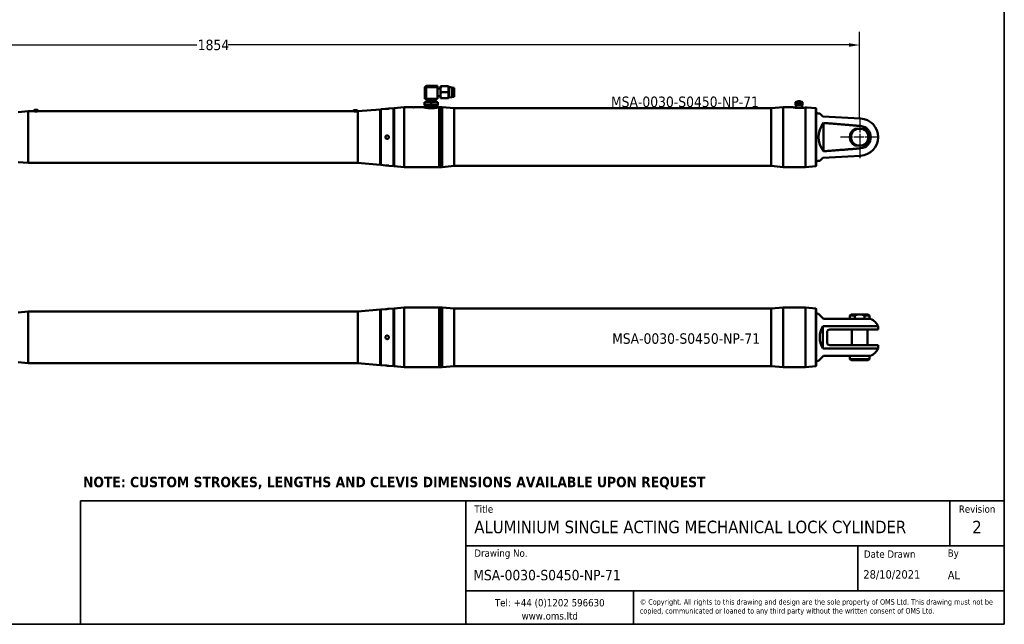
# Model space of a CAD drawing. Header units: millimetres. Extents: x 30 to 2490, y 30 to 1752.
# Tile 3 of 4: x 1080 to 2490, y 30 to 896. Entities that reach past the tile are written whole.
import ezdxf

# ---------------------------------------------------------------- set-up
doc = ezdxf.new("R2010")
doc.units = ezdxf.units.MM
doc.header["$LTSCALE"] = 6
doc.linetypes.add('CHAIN', pattern=[0.3543, 0.2362, -0.0295, 0.0591, -0.0295])
for name, color, linetype, lineweight in [('Border (ISO)', 7, 'Continuous', 70), ('Center Mark (ISO)', 7, 'Continuous', 25), ('Dimension (ISO)', 7, 'Continuous', 25), ('Symbol (ISO)', 7, 'Continuous', 25), ('Title (ISO)', 7, 'Continuous', 35), ('Visible (ISO)', 7, 'Continuous', 50), ('Visible Narrow (ISO)', 7, 'Continuous', 35)]:
    doc.layers.add(name, color=color, linetype=linetype, lineweight=lineweight)
doc.styles.add('Note Text (ISO)', font='tahoma.ttf')
doc.styles.add('Text Style41', font='tahoma.ttf')
doc.styles.add('Text Style42', font='tahoma.ttf')
doc.styles.add('Text Style56', font='tahoma.ttf')
doc.dimstyles.new('Default (ISO)', dxfattribs={"dimscale": 6, "dimtxt": 2.5, "dimasz": 2.5, "dimexe": 3.175, "dimexo": 0, "dimgap": 0.25, "dimtad": 0, "dimtih": 1, "dimtoh": 1, "dimrnd": 1e-08, "dimzin": 0, "dimdsep": 46, "dimtxsty": 'Note Text (ISO)', "dimcen": 0.09, "dimdle": 10, "dimclrd": 256, "dimclre": 256, "dimclrt": 256, "dimazin": 0, "dimtfac": 1, "dimtdec": 3, "dimtofl": 0, "dimtmove": 0, "dimatfit": 3, "dimfxl": 1, "dimtolj": 1, "dimtzin": 0, "dimlwd": -1, "dimlwe": -1, "dimarcsym": 0})

# ---------------------------------------------------------------- blocks, each defined once
blk = doc.blocks.new('*D31')
at = {"layer": 'Defpoints', "color": 0, "transparency": 16777216}
for p in [(2282.8, 860), (429, 755.4), (2282.8, 755.4)]:
    blk.add_point(p, dxfattribs=at)
at = {"layer": 'Dimension (ISO)', "transparency": 16777216}
for p, q in [((429, 755.4), (429, 879)), ((2282.8, 755.4), (2282.8, 879)), ((444, 860), (1333.3, 860)), ((2267.8, 860), (1378.6, 860))]:
    blk.add_line(p, q, dxfattribs=at)
for points in [[(444, 862.5), (444, 857.5), (429, 860)], [(2267.8, 862.5), (2267.8, 857.5), (2282.8, 860)]]:
    blk.add_solid(points, dxfattribs=at)
at = {"layer": 'Dimension (ISO)', "transparency": 16777216, "insert": (1334.8, 860), "char_height": 15, "attachment_point": 4, "style": 'Note Text (ISO)'}
blk.add_mtext('\\A1;1854', dxfattribs=at)
blk = doc.blocks.new('Borders OMS Border')
at = {"layer": 'Border (ISO)', "linetype": 'Continuous', "lineweight": 35}
for p, q in [((415, 292), (415, 5)), ((415, 5), (5, 5))]:
    blk.add_line(p, q, dxfattribs=at)
blk = doc.blocks.new('Title Blocks OMS - SALES')
at = {"layer": 'Title (ISO)'}
for p, q in [((291.5, 29.5), (199.5, 29.5)), ((199.5, 29.5), (199.5, 0)), ((420, 29.5), (291.5, 29.5)), ((291.5, 29.5), (291.5, 0)), ((291.5, 0), (291.5, 29.5)), ((407, 29.5), (407, 18.75)), ((420, 0), (420, 29.5)), ((420, 29.5), (420, 8)), ((291.5, 18.75), (420, 18.75)), ((385, 18.75), (385, 8)), ((291.5, 8), (420, 8)), ((331.5, 8), (331.5, 0)), ((420, 8), (420, 0)), ((199.5, 0), (291.5, 0)), ((268.58, 0), (420, 0)), ((268.58, 0), (420, 0))]:
    blk.add_line(p, q, dxfattribs=at)
at = {"layer": 'Title (ISO)', "char_height": 1.75, "style": 'Note Text (ISO)'}
for s, insert, width, attachment_point in [('\\fTahoma|b0|i0;\\H1.7500;Title', (293.5, 27.5), 7.6422, 4), ('\\fTahoma|b0|i0;\\H1.7500;Revision', (413.5, 27.5), 16.0841, 5), ('\\fTahoma|b0|i0;\\H1.7500;Drawing No.', (293.5, 16.75), 15.9821, 4), ('\\fTahoma|b0|i0;\\H1.7500;Date Drawn', (386.5, 16.75), 25.0854, 4), ('\\fTahoma|b0|i0;\\H1.7500;By', (406.5, 16.75), 10.5805, 4), ('\\fTahoma|b0|i0;\\H1.7500;www.oms.ltd', (311.5, 2), 41.4635, 5)]:
    blk.add_mtext(s, dxfattribs=dict(at, insert=insert, width=width, attachment_point=attachment_point))
at = {"layer": 'Title (ISO)', "insert": (311.5, 5), "char_height": 1.75, "attachment_point": 5, "style": 'Note Text (ISO)'}
blk.add_mtext('\\fTahoma|b0|i0;\\H1.7500;Tel: +44 (0)1202 596630', dxfattribs=at)
at = {"layer": 'Title (ISO)', "insert": (333, 4.1), "char_height": 1.3, "width": 85.8419, "attachment_point": 4, "line_spacing_factor": 0.987884, "style": 'Note Text (ISO)'}
blk.add_mtext('\\fTahoma|b0|i0;\\H1.3000;© Copyright. All rights to this drawing and design are the sole property of OMS Ltd. This drawing must not be copied, communicated or loaned to any third party without the written consent of OMS Ltd.', dxfattribs=at)
at = {"layer": 'Title (ISO)'}
for tag, p, height, style in [('TITLE_001', (293.5, 21.75), 3, 'Text Style42'), ('REVISION_NUMBER_001', (412.35, 21.72), 3, 'Text Style42'), ('PART_NUMBER_001', (293.25, 10.51), 2.49, 'Text Style56'), ('CREATION_DATE_001', (386.35, 10.92), 2, 'Text Style41'), ('DESIGNER_001', (406.5, 10.75), 2, 'Text Style41')]:
    blk.add_attdef(tag, p, '', height=height, dxfattribs=dict(at, style=style))

msp = doc.modelspace()

# ---------------------------------------------------------------- linework, layer by layer
at = {"layer": 'Center Mark (ISO)', "linetype": 'CHAIN', "ltscale": 10.629293}
msp.add_line((2282.848, 755.383), (2282.848, 697.99), dxfattribs=at)
at = {"layer": 'Center Mark (ISO)', "linetype": 'CHAIN', "ltscale": 10.146613}
msp.add_line((2310.241, 727.99), (2255.454, 727.99), dxfattribs=at)
at = {"layer": 'Visible (ISO)'}
for p, q in [((1659.841, 799.59), (1661.841, 801.59)), ((1661.841, 799.59), (1659.841, 799.59)), ((1659.841, 799.59), (1659.841, 783.09)), ((1661.841, 801.59), (1661.841, 799.59)), ((1678.341, 801.59), (1661.841, 801.59)), ((1661.841, 783.09), (1661.841, 799.59)), ((1661.841, 799.59), (1678.341, 799.59)), ((1678.341, 799.59), (1678.341, 801.59)), ((1678.341, 783.09), (1678.341, 799.59)), ((1678.341, 797.895), (1682.288, 797.895)), ((1682.288, 799.84), (1682.622, 800.84)), ((1682.288, 799.84), (1682.288, 784.84)), ((1682.622, 800.84), (1683.06, 800.84)), ((1683.06, 800.84), (1693.517, 800.84)), ((1683.06, 792.34), (1693.517, 792.34)), ((1693.517, 800.84), (1693.955, 800.84)), ((1694.288, 799.84), (1693.955, 800.84)), ((1694.288, 799.84), (1694.288, 784.84)), ((1698.788, 799.247), (1694.288, 799.84)), ((1698.788, 799.247), (1698.788, 785.432)), ((1699.288, 798.34), (1698.788, 798.34)), ((1699.288, 798.84), (1699.288, 785.84)), ((1702.288, 798.84), (1699.288, 798.84)), ((1702.288, 785.84), (1702.288, 798.84)), ((1659.941, 778.29), (1659.541, 778.144)), ((1659.541, 777.606), (1659.541, 778.144)), ((1659.541, 777.606), (1659.541, 774.621)), ((1659.841, 783.09), (1661.841, 783.09)), ((1678.241, 778.29), (1659.941, 778.29)), ((1678.341, 783.09), (1661.841, 783.09)), ((1662.512, 780.59), (1662.512, 783.09)), ((1663.012, 780.09), (1662.512, 780.59)), ((1675.669, 780.59), (1662.512, 780.59)), ((1663.012, 779.383), (1662.512, 778.883)), ((1662.512, 778.883), (1675.669, 778.883)), ((1662.512, 778.29), (1662.512, 778.883)), ((1662.512, 778.883), (1675.669, 778.883)), ((1663.012, 780.09), (1675.169, 780.09)), ((1663.012, 780.09), (1663.012, 779.383)), ((1663.012, 779.383), (1675.169, 779.383)), ((1669.091, 777.606), (1669.091, 774.621)), ((1675.169, 780.09), (1675.669, 780.59)), ((1675.169, 780.09), (1675.169, 779.383)), ((1675.169, 779.383), (1675.669, 778.883)), ((1675.669, 780.59), (1675.669, 783.09)), ((1675.669, 778.29), (1675.669, 778.883)), ((1678.241, 778.29), (1678.641, 778.144)), ((1678.341, 786.785), (1682.288, 786.785)), ((1678.641, 778.144), (1678.641, 777.606)), ((1678.641, 777.606), (1678.641, 774.621)), ((1682.288, 784.84), (1682.622, 783.84)), ((1683.06, 783.84), (1682.622, 783.84)), ((1683.06, 783.84), (1693.517, 783.84)), ((1693.955, 783.84), (1693.517, 783.84)), ((1694.288, 784.84), (1693.955, 783.84)), ((1698.788, 785.432), (1694.288, 784.84)), ((1699.288, 786.34), (1698.788, 786.34)), ((1702.288, 785.84), (1699.288, 785.84)), ((2191.47, 778.49), (2190.97, 777.99)), ((2200.97, 777.99), (2190.97, 777.99)), ((2190.97, 776.634), (2190.97, 777.99)), ((2200.97, 776.634), (2190.97, 776.634)), ((2191.22, 776.49), (2190.97, 776.634)), ((2191.22, 776.49), (2190.97, 776.345)), ((2190.97, 776.345), (2200.97, 776.345)), ((2190.97, 774.49), (2190.97, 776.345)), ((2200.72, 776.49), (2191.22, 776.49)), ((2191.47, 778.49), (2200.47, 778.49)), ((2194.47, 779.49), (2193.97, 778.99)), ((2197.97, 778.99), (2193.97, 778.99)), ((2193.97, 778.49), (2193.97, 778.99)), ((2194.47, 779.49), (2197.47, 779.49)), ((2197.47, 779.49), (2197.97, 778.99)), ((2197.97, 778.49), (2197.97, 778.99)), ((2200.47, 778.49), (2200.97, 777.99)), ((2200.72, 776.49), (2200.97, 776.634)), ((2200.72, 776.49), (2200.97, 776.345)), ((2200.97, 776.634), (2200.97, 777.99)), ((2200.97, 774.49), (2200.97, 776.345)), ((1077.468, 763.721), (1091.97, 764.99)), ((1091.97, 764.99), (1091.97, 690.99)), ((1100.72, 764.99), (1091.97, 764.99)), ((1101.12, 766.99), (1100.72, 766.59)), ((1105.72, 766.59), (1100.72, 766.59)), ((1100.72, 766.59), (1100.72, 764.99)), ((1101.12, 766.99), (1105.32, 766.99)), ((1105.32, 766.99), (1105.72, 766.59)), ((1105.72, 766.59), (1105.72, 764.99)), ((1557.97, 764.99), (1105.72, 764.99)), ((1558.37, 766.49), (1557.97, 766.09)), ((1562.97, 766.09), (1557.97, 766.09)), ((1557.97, 766.09), (1557.97, 764.99)), ((1558.37, 766.49), (1562.57, 766.49)), ((1562.57, 766.49), (1562.97, 766.09)), ((1562.97, 766.09), (1562.97, 764.99)), ((1564.178, 764.99), (1562.97, 764.99)), ((1564.178, 764.99), (1596.221, 767.793)), ((1564.178, 764.99), (1564.178, 690.99)), ((1596.221, 688.186), (1596.221, 767.793)), ((1596.72, 767.337), (1596.221, 767.793)), ((1596.72, 767.337), (1597.218, 767.88)), ((1596.72, 688.643), (1596.72, 767.337)), ((1597.218, 767.88), (1603.595, 768.438)), ((1597.218, 767.88), (1597.218, 688.099)), ((1608.595, 768.876), (1614.971, 769.434)), ((1614.971, 686.546), (1614.971, 769.434)), ((1615.47, 768.977), (1614.971, 769.434)), ((1615.47, 768.977), (1615.968, 769.521)), ((1615.47, 687.002), (1615.47, 768.977)), ((1615.968, 769.521), (1630.47, 770.79)), ((1615.968, 769.521), (1615.968, 686.458)), ((1630.47, 770.79), (1630.47, 685.19)), ((1640.97, 770.79), (1630.47, 770.79)), ((1658.091, 770.79), (1646.97, 770.79)), ((1659.541, 774.36), (1659.541, 774.621)), ((1659.941, 774.29), (1659.541, 774.36)), ((1678.241, 774.29), (1659.941, 774.29)), ((1659.941, 774.29), (1659.941, 772.29)), ((1659.941, 772.29), (1678.241, 772.29)), ((1678.241, 772.04), (1659.941, 772.04)), ((1659.941, 770.352), (1659.941, 772.04)), ((1661.517, 770.04), (1676.665, 770.04)), ((1675.124, 769.79), (1663.058, 769.79)), ((1663.512, 772.04), (1663.512, 772.29)), ((1663.512, 769.79), (1663.512, 770.04)), ((1674.669, 772.04), (1674.669, 772.29)), ((1674.669, 769.79), (1674.669, 770.04)), ((1678.241, 774.29), (1678.641, 774.36)), ((1678.241, 774.29), (1678.241, 772.29)), ((1678.241, 770.352), (1678.241, 772.04)), ((1678.641, 774.621), (1678.641, 774.36)), ((1680.591, 770.79), (1680.091, 770.79)), ((1680.591, 685.19), (1680.591, 770.79)), ((1681.091, 770.29), (1680.591, 770.79)), ((1681.091, 770.79), (1681.091, 685.19)), ((1681.091, 770.79), (1684.091, 770.79)), ((1684.091, 770.29), (1684.591, 770.79)), ((1684.091, 685.19), (1684.091, 770.79)), ((1684.591, 770.79), (1684.591, 685.19)), ((1685.091, 770.79), (1684.591, 770.79)), ((1685.091, 770.79), (1685.091, 685.19)), ((1702.236, 769.29), (1685.091, 770.79)), ((1702.236, 686.69), (1702.236, 769.29)), ((1702.236, 769.29), (2156.122, 769.29)), ((2156.122, 769.29), (2173.267, 770.79)), ((2156.122, 686.69), (2156.122, 769.29)), ((2173.267, 685.19), (2173.267, 770.79)), ((2187.22, 770.79), (2173.267, 770.79)), ((2190.97, 774.49), (2200.97, 774.49)), ((2191.47, 770.49), (2191.47, 774.49)), ((2191.47, 770.49), (2200.47, 770.49)), ((2192.47, 770.033), (2192.47, 770.49)), ((2195.97, 769.888), (2198.97, 769.888)), ((2199.47, 769.891), (2199.47, 770.49)), ((2200.47, 770.49), (2200.47, 774.49)), ((2205.47, 685.19), (2205.47, 770.387)), ((2219.971, 769.521), (2207.539, 770.609)), ((2219.971, 686.458), (2219.971, 769.521)), ((2220.47, 768.977), (2219.971, 769.521)), ((2220.47, 768.977), (2220.47, 687.002)), ((2225.732, 761.729), (2223.339, 761.837)), ((2225.732, 761.729), (2229.965, 757.497)), ((2229.965, 757.497), (2284.255, 754.628)), ((2231.165, 707.736), (2231.165, 748.243)), ((2285.461, 740.105), (2280.234, 740.105)), ((2280.234, 715.875), (2285.461, 715.875)), ((1077.468, 692.258), (1091.97, 690.99)), ((1564.178, 690.99), (1091.97, 690.99)), ((1564.178, 690.99), (1596.221, 688.186)), ((2225.732, 694.25), (2223.339, 694.142)), ((2229.965, 698.483), (2225.732, 694.25)), ((2284.255, 701.351), (2229.965, 698.483)), ((1596.72, 688.643), (1596.221, 688.186)), ((1596.72, 688.643), (1597.218, 688.099)), ((1597.218, 688.099), (1603.595, 687.541)), ((1608.595, 687.104), (1614.971, 686.546)), ((1615.47, 687.002), (1614.971, 686.546)), ((1615.47, 687.002), (1615.968, 686.458)), ((1615.968, 686.458), (1630.47, 685.19)), ((1680.591, 685.19), (1630.47, 685.19)), ((1681.091, 685.69), (1680.591, 685.19)), ((1681.091, 685.19), (1684.091, 685.19)), ((1684.091, 685.69), (1684.591, 685.19)), ((1685.091, 685.19), (1684.591, 685.19)), ((1702.236, 686.69), (1685.091, 685.19)), ((1702.236, 686.69), (2156.122, 686.69)), ((2156.122, 686.69), (2173.267, 685.19)), ((2205.47, 685.19), (2173.267, 685.19)), ((2219.971, 686.458), (2205.47, 685.19)), ((2220.47, 687.002), (2219.971, 686.458)), ((1564.178, 478.155), (1596.221, 480.959)), ((1596.221, 401.352), (1596.221, 480.959)), ((1596.72, 480.502), (1596.221, 480.959)), ((1596.72, 480.502), (1597.218, 481.046)), ((1596.72, 401.808), (1596.72, 480.502)), ((1597.218, 481.046), (1603.595, 481.604)), ((1597.218, 481.046), (1597.218, 401.265)), ((1608.595, 482.041), (1614.971, 482.599)), ((1614.971, 399.711), (1614.971, 482.599)), ((1615.47, 482.143), (1614.971, 482.599)), ((1615.47, 482.143), (1615.968, 482.686)), ((1615.47, 400.168), (1615.47, 482.143)), ((1615.968, 482.686), (1630.47, 483.955)), ((1615.968, 482.686), (1615.968, 399.624)), ((1630.47, 483.955), (1630.47, 398.355)), ((1680.591, 483.955), (1630.47, 483.955)), ((1680.591, 398.355), (1680.591, 483.955)), ((1681.091, 483.455), (1680.591, 483.955)), ((1681.091, 483.955), (1681.091, 398.355)), ((1681.091, 483.955), (1684.091, 483.955)), ((1684.091, 483.455), (1684.591, 483.955)), ((1684.091, 398.355), (1684.091, 483.955)), ((1684.591, 483.955), (1684.591, 398.355)), ((1685.091, 483.955), (1684.591, 483.955)), ((1685.091, 483.955), (1685.091, 398.355)), ((1702.236, 482.455), (1685.091, 483.955)), ((1702.236, 399.855), (1702.236, 482.455)), ((1702.236, 482.455), (2156.122, 482.455)), ((2156.122, 482.455), (2173.267, 483.955)), ((2156.122, 399.855), (2156.122, 482.455)), ((2173.267, 398.355), (2173.267, 483.955)), ((2205.47, 483.955), (2173.267, 483.955)), ((2205.47, 398.355), (2205.47, 483.955)), ((2219.971, 482.686), (2205.47, 483.955)), ((2219.971, 399.624), (2219.971, 482.686)), ((2220.47, 482.143), (2219.971, 482.686)), ((2220.47, 482.143), (2220.47, 400.168)), ((1077.468, 476.886), (1091.97, 478.155)), ((1091.97, 478.155), (1091.97, 404.155)), ((1564.178, 478.155), (1091.97, 478.155)), ((1564.178, 478.155), (1564.178, 404.155)), ((2224.024, 474.972), (2223.339, 475.003)), ((2224.024, 474.972), (2231.165, 467.831)), ((2270.454, 473.831), (2268.954, 472.331)), ((2268.954, 472.331), (2276.046, 472.331)), ((2268.954, 467.831), (2268.954, 472.331)), ((2280.234, 473.831), (2270.454, 473.831)), ((2276.046, 467.831), (2276.046, 472.331)), ((2280.234, 473.831), (2285.461, 473.831)), ((2284.255, 467.831), (2298.878, 467.831)), ((2295.241, 473.831), (2285.461, 473.831)), ((2289.649, 472.331), (2296.741, 472.331)), ((2289.649, 472.331), (2289.649, 467.831)), ((2295.241, 473.831), (2296.741, 472.331)), ((2296.741, 467.831), (2296.741, 472.331)), ((2229.965, 425.193), (2229.965, 457.117)), ((2284.255, 452.37), (2240.165, 452.37)), ((2271.733, 429.94), (2271.733, 452.37)), ((2309.524, 457.185), (2284.255, 457.185)), ((2284.255, 452.37), (2309.524, 452.37)), ((2293.963, 429.94), (2293.963, 452.37)), ((2309.524, 457.185), (2309.524, 452.37)), ((2236.165, 448.37), (2236.165, 433.94)), ((2240.165, 429.94), (2284.255, 429.94)), ((2309.524, 429.94), (2284.255, 429.94)), ((2284.255, 425.125), (2309.524, 425.125)), ((2309.524, 429.94), (2309.524, 425.125)), ((2231.165, 414.479), (2224.024, 407.339)), ((2268.954, 414.479), (2268.954, 409.979)), ((2268.954, 409.979), (2296.741, 409.979)), ((2270.454, 408.479), (2268.954, 409.979)), ((2298.878, 414.479), (2284.255, 414.479)), ((2295.241, 408.479), (2296.741, 409.979)), ((2296.741, 414.479), (2296.741, 409.979)), ((1077.468, 405.424), (1091.97, 404.155)), ((1564.178, 404.155), (1091.97, 404.155)), ((1564.178, 404.155), (1596.221, 401.352)), ((1596.72, 401.808), (1596.221, 401.352)), ((1596.72, 401.808), (1597.218, 401.265)), ((1597.218, 401.265), (1603.595, 400.707)), ((1608.595, 400.269), (1614.971, 399.711)), ((1615.47, 400.168), (1614.971, 399.711)), ((1615.47, 400.168), (1615.968, 399.624)), ((1615.968, 399.624), (1630.47, 398.355)), ((1680.591, 398.355), (1630.47, 398.355)), ((1681.091, 398.855), (1680.591, 398.355)), ((1681.091, 398.355), (1684.091, 398.355)), ((1684.091, 398.855), (1684.591, 398.355)), ((1685.091, 398.355), (1684.591, 398.355)), ((1702.236, 399.855), (1685.091, 398.355)), ((1702.236, 399.855), (2156.122, 399.855)), ((2156.122, 399.855), (2173.267, 398.355)), ((2205.47, 398.355), (2173.267, 398.355)), ((2219.971, 399.624), (2205.47, 398.355)), ((2220.47, 400.168), (2219.971, 399.624)), ((2224.024, 407.339), (2223.339, 407.308)), ((2295.241, 408.479), (2270.454, 408.479)), ((2274.848, 408.229), (2274.848, 408.479)), ((2274.848, 408.229), (2290.848, 408.229)), ((2290.848, 408.229), (2290.848, 408.479))]:
    msp.add_line(p, q, dxfattribs=at)
for centre, radius, start, end in [((2223.519, 765.833), 4, 220.316984, 267.408311), ((2282.848, 727.99), 26.676, 273.02401, 86.97599), ((2282.848, 727.99), 13.894, 119.311058, 240.688942), ((2282.848, 727.99), 12.394, 102.174778, 257.825222), ((2282.848, 727.99), 16.03, 275.036404, 84.963596), ((2282.848, 727.99), 12.394, 282.174778, 77.825222), ((2282.848, 727.99), 13.894, 299.311058, 60.688942), ((2223.519, 690.146), 4, 92.591689, 139.683016), ((2223.519, 478.999), 4, 220.316984, 267.408311), ((2282.848, 441.155), 31.122, 31.002719, 58.997281), ((2240.165, 448.37), 4, 90, 180), ((2240.165, 433.94), 4, 180, 270), ((2282.848, 441.155), 31.122, 301.002719, 328.997281), ((2223.519, 403.312), 4, 92.591689, 139.683016)]:
    msp.add_arc(centre, radius, start, end, dxfattribs=at)
for centre, major_axis, ratio, start_param, end_param in [((2256.376, 727.99), (32.352, 0), 0.99897504, 2.46432602, 3.81885928), ((2258.01, 441.155), (32.278, 0), 0.99897504, 2.62373492, 3.65945039), ((2284.255, 441.155), (-588.517, 0), 0.02723844, 4.71238898, 4.80476963), ((2284.255, 441.155), (-588.517, 0), 0.02723844, 1.47841567, 1.57079633)]:
    msp.add_ellipse(centre, major_axis=major_axis, ratio=ratio, start_param=start_param, end_param=end_param, dxfattribs=at)
for points, weights in [([(1683.06, 800.84), (1682.242, 796.59), (1683.06, 792.34)], [1, 1.15470053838, 1]), ([(1683.06, 792.34), (1682.242, 788.09), (1683.06, 783.84)], [1, 1.15470053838, 1]), ([(1693.517, 792.34), (1694.335, 796.59), (1693.517, 800.84)], [1, 1.15470053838, 1]), ([(1693.517, 783.84), (1694.335, 788.09), (1693.517, 792.34)], [1, 1.15470053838, 1]), ([(1669.091, 777.606), (1664.316, 778.61), (1659.541, 777.606)], [1, 1.15470053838, 1]), ([(1678.641, 777.606), (1673.866, 778.61), (1669.091, 777.606)], [1, 1.15470053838, 1]), ([(1659.541, 774.621), (1664.316, 774.135), (1669.091, 774.621)], [1, 1.15470053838, 1]), ([(1669.091, 774.621), (1673.866, 774.135), (1678.641, 774.621)], [1, 1.15470053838, 1]), ([(2231.165, 748.243), (2260.85, 746.021), (2284.255, 743.958)], [1, 1.00220831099, 1.00000044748]), ([(2276.046, 740.105), (2278.259, 740.105), (2280.234, 740.105)], [1, 1.0129369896, 1]), ([(2285.461, 740.105), (2287.436, 740.105), (2289.649, 740.105)], [1, 1.0129369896, 1]), ([(2284.255, 712.021), (2260.85, 709.959), (2231.165, 707.736)], [1.00000044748, 1.00220831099, 1]), ([(2280.234, 715.875), (2278.259, 715.875), (2276.046, 715.875)], [1, 1.0129369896, 1]), ([(2289.649, 715.875), (2287.436, 715.875), (2285.461, 715.875)], [1, 1.0129369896, 1]), ([(2284.255, 467.831), (2260.85, 467.831), (2231.165, 467.831)], [1.00000044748, 1.00220831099, 1]), ([(2280.234, 473.831), (2278.259, 473.415), (2276.046, 472.331)], [1, 1.0129369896, 1]), ([(2289.649, 472.331), (2287.436, 473.415), (2285.461, 473.831)], [1, 1.0129369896, 1]), ([(2284.255, 414.479), (2260.85, 414.479), (2231.165, 414.479)], [1.00000044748, 1.00220831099, 1])]:
    msp.add_rational_spline(points, weights, degree=2, dxfattribs=at)
for points, knots in [([(1103.22, 764.905), (1102.906, 764.905), (1102.571, 764.91), (1101.955, 764.925), (1101.674, 764.937), (1101.23, 764.958), (1101.038, 764.969), (1100.782, 764.985), (1100.72, 764.99), (1100.72, 764.99)], [0, 0, 0, 0, 0.094202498, 0.094202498, 0.188404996, 0.188404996, 0.282607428, 0.282607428, 0.376809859, 0.376809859, 0.376809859, 0.376809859]), ([(1105.72, 764.99), (1105.72, 764.99), (1105.657, 764.985), (1105.402, 764.969), (1105.209, 764.958), (1104.765, 764.937), (1104.484, 764.925), (1103.868, 764.91), (1103.534, 764.905), (1103.22, 764.905)], [1.130429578, 1.130429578, 1.130429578, 1.130429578, 1.22463201, 1.22463201, 1.318834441, 1.318834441, 1.41303694, 1.41303694, 1.507239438, 1.507239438, 1.507239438, 1.507239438]), ([(1560.47, 764.905), (1560.156, 764.905), (1559.821, 764.91), (1559.205, 764.925), (1558.924, 764.937), (1558.48, 764.958), (1558.288, 764.969), (1558.032, 764.985), (1557.97, 764.99), (1557.97, 764.99)], [0, 0, 0, 0, 0.094202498, 0.094202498, 0.188404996, 0.188404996, 0.282607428, 0.282607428, 0.376809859, 0.376809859, 0.376809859, 0.376809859]), ([(1562.97, 764.99), (1562.97, 764.99), (1562.907, 764.985), (1562.652, 764.969), (1562.459, 764.958), (1562.015, 764.937), (1561.734, 764.925), (1561.118, 764.91), (1560.784, 764.905), (1560.47, 764.905)], [1.130429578, 1.130429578, 1.130429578, 1.130429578, 1.22463201, 1.22463201, 1.318834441, 1.318834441, 1.41303694, 1.41303694, 1.507239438, 1.507239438, 1.507239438, 1.507239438]), ([(1606.081, 768.579), (1605.769, 768.552), (1605.436, 768.526), (1604.822, 768.487), (1604.543, 768.473), (1604.101, 768.454), (1603.91, 768.447), (1603.657, 768.44), (1603.595, 768.438), (1603.595, 768.438)], [0, 0, 0, 0, 0.094039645, 0.094039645, 0.18807929, 0.18807929, 0.28190092, 0.28190092, 0.37572255, 0.37572255, 0.37572255, 0.37572255]), ([(1608.595, 768.876), (1608.595, 768.876), (1608.531, 768.866), (1608.274, 768.829), (1608.08, 768.802), (1607.634, 768.743), (1607.352, 768.708), (1606.733, 768.64), (1606.396, 768.606), (1606.081, 768.579)], [1.13074061, 1.13074061, 1.13074061, 1.13074061, 1.225437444, 1.225437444, 1.320134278, 1.320134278, 1.415085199, 1.415085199, 1.51003612, 1.51003612, 1.51003612, 1.51003612]), ([(1640.97, 770.79), (1640.97, 770.79), (1641.045, 770.784), (1641.299, 770.768), (1641.433, 770.759), (1641.837, 770.737), (1642.137, 770.722), (1642.776, 770.7), (1643.082, 770.693), (1643.586, 770.686), (1643.781, 770.684), (1643.97, 770.684)], [-0.37677869, -0.37677869, -0.37677869, -0.37677869, -0.282584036, -0.282584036, -0.220427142, -0.220427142, -0.122459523, -0.122459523, -0.047099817, -0.047099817, 0, 0, 0, 0]), ([(1643.97, 770.684), (1644.094, 770.684), (1644.22, 770.685), (1644.75, 770.69), (1645.157, 770.699), (1645.726, 770.72), (1645.923, 770.729), (1646.217, 770.743), (1646.335, 770.75), (1646.677, 770.769), (1646.845, 770.781), (1646.954, 770.789), (1646.97, 770.79), (1646.97, 770.79)], [-1.507114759, -1.507114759, -1.507114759, -1.507114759, -1.476143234, -1.476143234, -1.378296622, -1.378296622, -1.318725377, -1.318725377, -1.274270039, -1.274270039, -1.174554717, -1.174554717, -1.130336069, -1.130336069, -1.130336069, -1.130336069]), ([(1680.091, 770.79), (1680.091, 770.79), (1679.812, 770.715), (1678.688, 770.447), (1677.842, 770.257), (1675.896, 769.897), (1674.663, 769.704), (1671.955, 769.429), (1670.479, 769.352), (1669.091, 769.352), (1667.703, 769.352), (1666.227, 769.429), (1663.519, 769.704), (1662.286, 769.897), (1660.34, 770.257), (1659.494, 770.447), (1658.369, 770.715), (1658.091, 770.79), (1658.091, 770.79)], [4.99651347, 4.99651347, 4.99651347, 4.99651347, 5.41285696, 5.41285696, 5.82920045, 5.82920045, 6.2456092, 6.2456092, 6.66201795, 6.66201795, 6.66201795, 7.0784267, 7.0784267, 7.49483546, 7.49483546, 7.91117895, 7.91117895, 8.32752244, 8.32752244, 8.32752244, 8.32752244]), ([(2187.22, 770.79), (2187.22, 770.79), (2187.272, 770.779), (2187.561, 770.721), (2187.89, 770.655), (2188.744, 770.503), (2189.238, 770.42), (2190.555, 770.228), (2191.537, 770.107), (2193.692, 769.936), (2194.867, 769.888), (2195.97, 769.888)], [-1.24642698, -1.24642698, -1.24642698, -1.24642698, -1.09062483, -1.09062483, -0.8413414, -0.8413414, -0.62322851, -0.62322851, -0.31161426, -0.31161426, 0, 0, 0, 0]), ([(2198.97, 769.888), (2200.072, 769.888), (2201.247, 769.936), (2203.402, 770.107), (2204.384, 770.228), (2205.264, 770.356), (2205.368, 770.372), (2205.47, 770.387)], [0, 0, 0, 0, 0.311614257, 0.311614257, 0.623228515, 0.623228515, 0.665704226, 0.665704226, 0.665704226, 0.665704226]), ([(2207.539, 770.609), (2207.539, 770.609), (2207.537, 770.608), (2207.522, 770.606), (2207.496, 770.603), (2207.387, 770.589), (2207.275, 770.575), (2206.771, 770.513), (2206.211, 770.449), (2205.47, 770.387)], [-0.634546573, -0.634546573, -0.634546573, -0.634546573, -0.601981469, -0.601981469, -0.510291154, -0.510291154, -0.354282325, -0.354282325, 0, 0, 0, 0]), ([(1606.081, 725.49), (1605.769, 725.491), (1605.436, 725.555), (1604.822, 725.812), (1604.543, 726.005), (1604.101, 726.449), (1603.91, 726.729), (1603.657, 727.343), (1603.595, 727.677), (1603.595, 728.302), (1603.657, 728.636), (1603.91, 729.25), (1604.101, 729.531), (1604.543, 729.974), (1604.822, 730.167), (1605.436, 730.424), (1605.769, 730.488), (1606.396, 730.491), (1606.733, 730.43), (1607.352, 730.176), (1607.634, 729.984), (1608.08, 729.541), (1608.274, 729.259), (1608.531, 728.642), (1608.595, 728.305), (1608.595, 727.674), (1608.531, 727.338), (1608.274, 726.72), (1608.08, 726.439), (1607.634, 725.995), (1607.352, 725.803), (1606.733, 725.549), (1606.396, 725.488), (1606.081, 725.49)], [0, 0, 0, 0, 0.09403964, 0.09403964, 0.18807929, 0.18807929, 0.28190092, 0.28190092, 0.37572255, 0.37572255, 0.46954418, 0.46954418, 0.56336581, 0.56336581, 0.65740546, 0.65740546, 0.7514451, 0.7514451, 0.84639602, 0.84639602, 0.94134694, 0.94134694, 1.03604378, 1.03604378, 1.13074061, 1.13074061, 1.22543744, 1.22543744, 1.32013428, 1.32013428, 1.4150852, 1.4150852, 1.51003612, 1.51003612, 1.51003612, 1.51003612]), ([(1603.595, 687.541), (1603.595, 687.541), (1603.657, 687.54), (1603.91, 687.532), (1604.101, 687.525), (1604.543, 687.506), (1604.822, 687.492), (1605.436, 687.453), (1605.769, 687.428), (1606.396, 687.373), (1606.733, 687.339), (1607.352, 687.271), (1607.634, 687.236), (1608.08, 687.177), (1608.274, 687.15), (1608.531, 687.113), (1608.595, 687.104), (1608.595, 687.104)], [0.37572255, 0.37572255, 0.37572255, 0.37572255, 0.469544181, 0.469544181, 0.563365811, 0.563365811, 0.657405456, 0.657405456, 0.751445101, 0.751445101, 0.846396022, 0.846396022, 0.941346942, 0.941346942, 1.036043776, 1.036043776, 1.13074061, 1.13074061, 1.13074061, 1.13074061]), ([(1606.081, 481.744), (1605.769, 481.717), (1605.436, 481.692), (1604.822, 481.653), (1604.543, 481.639), (1604.101, 481.619), (1603.91, 481.613), (1603.657, 481.605), (1603.595, 481.604), (1603.595, 481.604)], [0, 0, 0, 0, 0.094039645, 0.094039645, 0.18807929, 0.18807929, 0.28190092, 0.28190092, 0.37572255, 0.37572255, 0.37572255, 0.37572255]), ([(1608.595, 482.041), (1608.595, 482.041), (1608.531, 482.032), (1608.274, 481.995), (1608.08, 481.967), (1607.634, 481.909), (1607.352, 481.874), (1606.733, 481.805), (1606.396, 481.772), (1606.081, 481.744)], [1.13074061, 1.13074061, 1.13074061, 1.13074061, 1.225437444, 1.225437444, 1.320134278, 1.320134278, 1.415085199, 1.415085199, 1.51003612, 1.51003612, 1.51003612, 1.51003612]), ([(1606.081, 438.655), (1605.769, 438.657), (1605.436, 438.721), (1604.822, 438.978), (1604.543, 439.17), (1604.101, 439.614), (1603.91, 439.895), (1603.657, 440.509), (1603.595, 440.842), (1603.595, 441.468), (1603.657, 441.802), (1603.91, 442.416), (1604.101, 442.696), (1604.543, 443.14), (1604.822, 443.333), (1605.436, 443.59), (1605.769, 443.653), (1606.396, 443.657), (1606.733, 443.595), (1607.352, 443.342), (1607.634, 443.15), (1608.08, 442.706), (1608.274, 442.425), (1608.531, 441.807), (1608.595, 441.471), (1608.595, 440.84), (1608.531, 440.503), (1608.274, 439.886), (1608.08, 439.604), (1607.634, 439.16), (1607.352, 438.968), (1606.733, 438.715), (1606.396, 438.654), (1606.081, 438.655)], [0, 0, 0, 0, 0.09403964, 0.09403964, 0.18807929, 0.18807929, 0.28190092, 0.28190092, 0.37572255, 0.37572255, 0.46954418, 0.46954418, 0.56336581, 0.56336581, 0.65740546, 0.65740546, 0.7514451, 0.7514451, 0.84639602, 0.84639602, 0.94134694, 0.94134694, 1.03604378, 1.03604378, 1.13074061, 1.13074061, 1.22543744, 1.22543744, 1.32013428, 1.32013428, 1.4150852, 1.4150852, 1.51003612, 1.51003612, 1.51003612, 1.51003612]), ([(1603.595, 400.707), (1603.595, 400.707), (1603.657, 400.705), (1603.91, 400.697), (1604.101, 400.691), (1604.543, 400.672), (1604.822, 400.658), (1605.436, 400.618), (1605.769, 400.593), (1606.396, 400.538), (1606.733, 400.505), (1607.352, 400.436), (1607.634, 400.401), (1608.08, 400.343), (1608.274, 400.316), (1608.531, 400.279), (1608.595, 400.269), (1608.595, 400.269)], [0.37572255, 0.37572255, 0.37572255, 0.37572255, 0.469544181, 0.469544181, 0.563365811, 0.563365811, 0.657405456, 0.657405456, 0.751445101, 0.751445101, 0.846396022, 0.846396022, 0.941346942, 0.941346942, 1.036043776, 1.036043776, 1.13074061, 1.13074061, 1.13074061, 1.13074061])]:
    msp.add_open_spline(points, degree=3, knots=knots, dxfattribs=at)
at = {"layer": 'Visible Narrow (ISO)'}
for p, q in [((1663.368, 778.883), (1663.368, 778.29)), ((1674.813, 778.29), (1674.813, 778.883)), ((1101.198, 766.99), (1101.198, 764.96)), ((1105.241, 764.96), (1105.241, 766.99)), ((1558.448, 766.49), (1558.448, 764.96)), ((1562.491, 764.96), (1562.491, 766.49))]:
    msp.add_line(p, q, dxfattribs=at)

# ---------------------------------------------------------------- block references
at = {"xscale": 6, "yscale": 6, "zscale": 6}
msp.add_blockref('Borders OMS Border', (0, 0), dxfattribs=at)
msp.add_blockref('Title Blocks OMS - SALES', (-30, 30), dxfattribs=at).add_auto_attribs({'PART_NUMBER_001': 'MSA-0030-S0450-NP-71', 'CREATION_DATE_001': '28/10/2021', 'REVISION_NUMBER_001': '2', 'TITLE_001': 'ALUMINIUM SINGLE ACTING MECHANICAL LOCK CYLINDER', 'DESIGNER_001': 'AL'})

# ---------------------------------------------------------------- texts
at = {"layer": 'Symbol (ISO)', "char_height": 15, "attachment_point": 4, "style": 'Note Text (ISO)'}
for s, insert, width in [('\\fTahoma|b0|i0;MSA-0030-S0450-NP-71', (1926.642, 778.47), 218.91004), ('\\fTahoma|b0|i0;MSA-0030-S0450-NP-71', (1928.297, 439.275), 218.91004), ('\\fTahoma|b1|i0;\\H15.0000;NOTE: CUSTOM STROKES, LENGTHS AND CLEVIS DIMENSIONS AVAILABLE UPON REQUEST', (1170.619, 232.384), 944.18558)]:
    msp.add_mtext(s, dxfattribs=dict(at, insert=insert, width=width))

# ---------------------------------------------------------------- dimensions: what is measured, and where the dimension line sits
at = {"layer": 'Dimension (ISO)'}
dim = msp.add_linear_dim(base=(2282.848, 859.99), p1=(429.042, 755.383), p2=(2282.848, 755.383), angle=180, dimstyle='Default (ISO)', override={"dimgap": 0.25, "dimtih": 0, "dimtoh": 0, "dimdec": 0, "dimtol": 0, "dimlim": 0, "dimtp": 0, "dimtm": 0, "dimtdec": 3, "dimatfit": 1}, dxfattribs=at)
dim.commit()
dim.dimension.update_dxf_attribs({"geometry": '*D31', "text_midpoint": (1355.945, 859.99), "dimtype": 160})

doc.saveas('drawing.dxf')
